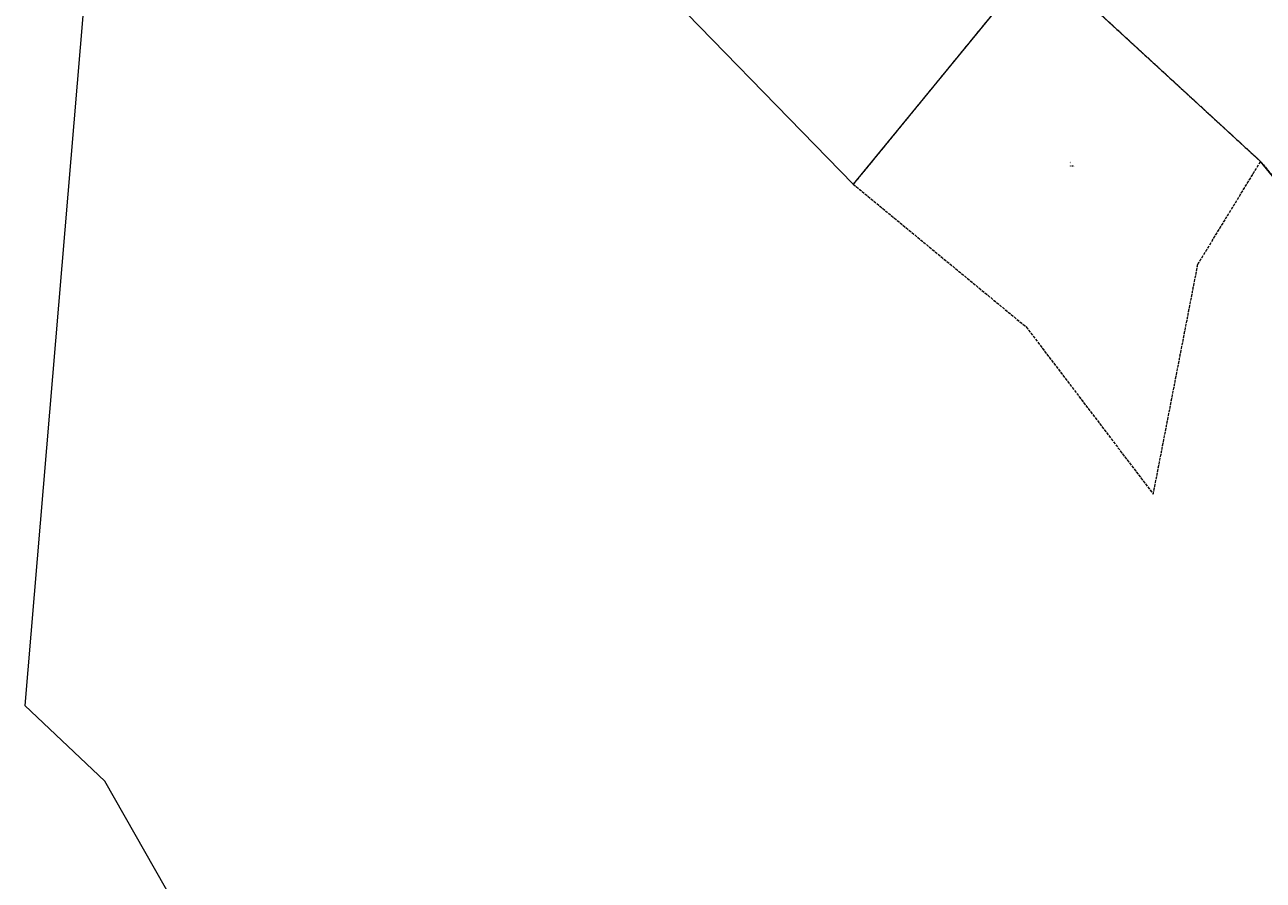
# Model space of a CAD drawing. Header units: metres. Extents: x 5549007 to 5551206, y 5955197 to 5958932.
# Tile 2 of 23: x 5549885 to 5550538, y 5956465 to 5956916. Entities that reach past the tile are written whole.
import ezdxf
from ezdxf.enums import TextEntityAlignment as Align

# ---------------------------------------------------------------- set-up
doc = ezdxf.new("R2010")
doc.units = ezdxf.units.M
for name, pattern in [('219-500', [0]), ('egkk-500', [2, 1.5, -0.5]), ('egug-500', [1, 0.5, -0.5])]:
    doc.linetypes.add(name, pattern=pattern)
doc.styles.get("Standard").update_dxf_attribs({"font": 'Working1250', "width": 0.75})

msp = doc.modelspace()

# ---------------------------------------------------------------- linework, layer by layer
at = {"layer": '217-kontur klasyfikacyjny', "color": 92, "linetype": 'egkk-500', "lineweight": 18, "flags": 128}
for points in [[(5550419.84, 5956951.9), (5550536.89, 5956844.32)], [(5550399.37, 5956926.9), (5550321.91, 5956832.33)], [(5550503.74, 5956790.08), (5550536.89, 5956844.32)], [(5550536.89, 5956844.32), (5550629.28, 5956731.42)], [(5550321.91, 5956832.33), (5550413.18, 5956757.01)], [(5550480.22, 5956668.83), (5550503.74, 5956790.08)], [(5550413.18, 5956757.01), (5550480.22, 5956668.83)]]:
    msp.add_lwpolyline(points, dxfattribs=at)
at = {"layer": '218-kontur użytku gruntowego', "color": 3, "linetype": 'egug-500', "lineweight": 18, "flags": 128}
for points in [[(5550419.84, 5956951.9), (5550536.89, 5956844.32)], [(5550399.37, 5956926.9), (5550321.91, 5956832.33)], [(5550503.74, 5956790.08), (5550536.89, 5956844.32)], [(5550536.89, 5956844.32), (5550629.28, 5956731.42)], [(5550321.91, 5956832.33), (5550413.18, 5956757.01)], [(5550480.22, 5956668.83), (5550503.74, 5956790.08)], [(5550413.18, 5956757.01), (5550480.22, 5956668.83)]]:
    msp.add_lwpolyline(points, dxfattribs=at)
at = {"layer": '219-działka ewidencyjna', "color": 7, "linetype": '219-500', "lineweight": 18, "flags": 128}
for points in [[(5549921.93, 5957000.73), (5549884.65, 5956557.31)], [(5550321.91, 5956832.33), (5550206.88, 5956950.38)], [(5550419.84, 5956951.9), (5550321.91, 5956832.33)], [(5550536.89, 5956844.32), (5550419.84, 5956951.9)], [(5550629.28, 5956731.42), (5550536.89, 5956844.32)], [(5549926.92, 5956517.4), (5549884.65, 5956557.31)], [(5550012, 5956367.76), (5549926.92, 5956517.4)]]:
    msp.add_lwpolyline(points, dxfattribs=at)

# ---------------------------------------------------------------- texts
at = {"layer": '209-oznaczenie konturu klasyfikacyjnego', "color": 92, "linetype": 'CONTINUOUS', "lineweight": 18, "width": 0.79}
msp.add_text('RIIIb', height=1, dxfattribs=at).set_placement((5550435.91, 5956842.39), align=Align.TOP_LEFT)
at = {"layer": '210-oznaczenie konturu użytku gruntowego', "color": 3, "linetype": 'CONTINUOUS', "lineweight": 18, "width": 0.79}
msp.add_text('R', height=1, dxfattribs=at).set_placement((5550435.91, 5956843.29))

doc.saveas('drawing.dxf')
